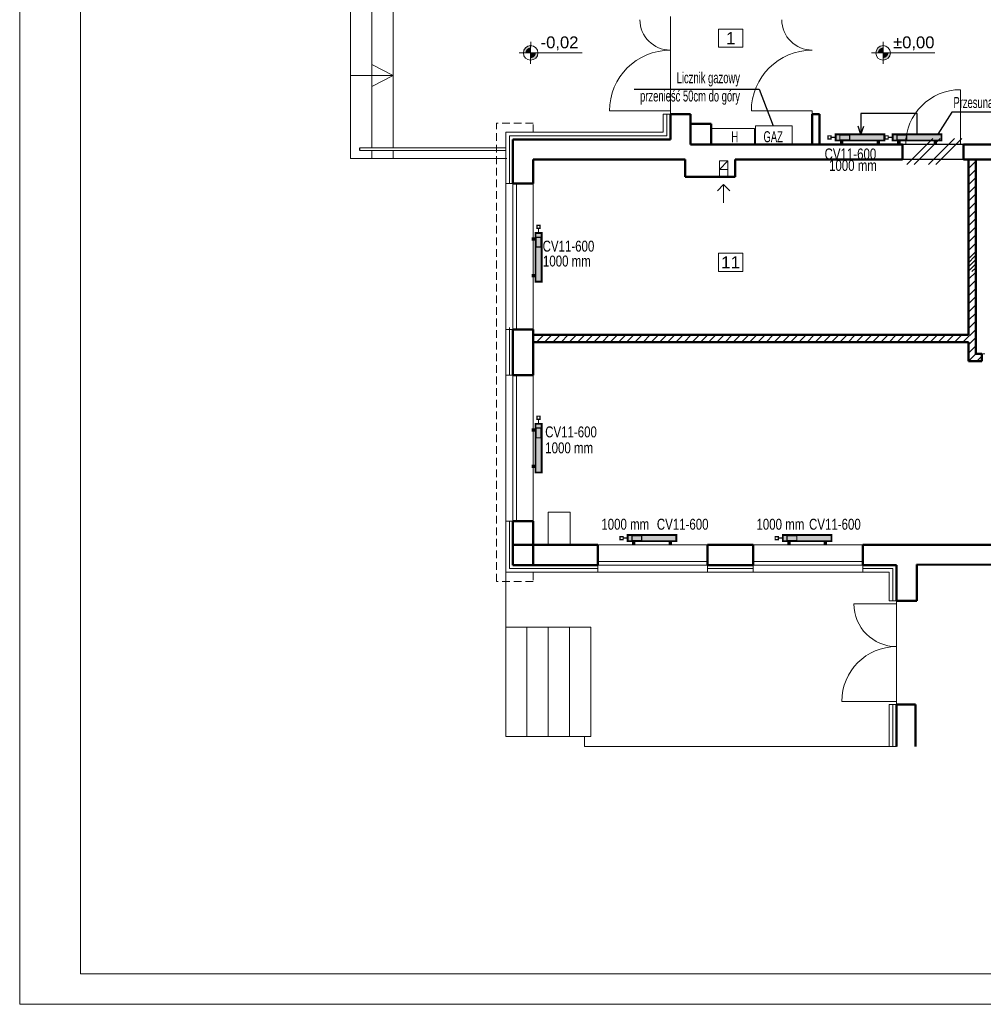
# Model space of a CAD drawing. Header units: millimetres. Extents: x 168402 to 202341, y 205146 to 229271.
# Tile 22 of 56: x 172587 to 174170, y 215054 to 216672. Entities that reach past the tile are written whole.
import ezdxf
from ezdxf.lldxf.tags import DXFTag

# ---------------------------------------------------------------- set-up
doc = ezdxf.new("R2010")
doc.units = ezdxf.units.MM
doc.linetypes.add('DASHED', pattern=[19.05, 12.7, -6.35])
doc.layers.get('0').update_dxf_attribs({"lineweight": 0})
for name, color, linetype, true_color in [('IS_Armatura_podłączeniowa_grz._dolnozas.', 7, 'SOLID', 0x000000), ('IS_Armatura_Therm', 7, 'SOLID', 0x000000), ('IS_Grzejniki_Plan_rzut', 7, 'SOLID', 0x000000)]:
    doc.layers.add(name, color=color, linetype=linetype, true_color=true_color)
doc.layers.add('IS_Text_Odbiornikow_Therm', color=7, linetype='Continuous')
for name, color, linetype, lineweight in [('kreskowanie', 9, 'Continuous', 5), ('linia - gruba - projektowana', 170, 'Continuous', 50), ('linia - rzut - gruba - istn.', 250, 'Continuous', 50), ('linia - ściany do wyburzenia', 9, 'Continuous', 5), ('LINIA CIENKA', 7, 'Continuous', 13), ('LINIA KRESKOWANIE', 9, 'Continuous', 5), ('linie - kreskowanie', 9, 'Continuous', 5), ('OPISY', 251, 'Continuous', 9)]:
    doc.layers.add(name, color=color, linetype=linetype, lineweight=lineweight)
doc.styles.add('simplex', font='arial.ttf')
doc.styles.get("Standard").update_dxf_attribs({"font": 'ARIALN.TTF', "width": 0.75})
doc.linetypes.add('GRADZINOWANIE', pattern='A,0.00254,-2.54,[134,ltypeshp.shx,S=2.54,R=0,X=-2.54,Y=0],-5.08,[134,ltypeshp.shx,S=2.54,R=180,X=2.54,Y=0],-2.54', length=10.16254)
tags = doc.linetypes.add('SOLID', pattern=[10, 10, 0]).pattern_tags.tags
tags[6:7] = [DXFTag(74, 4), DXFTag(75, 0), DXFTag(340, '0'), DXFTag(46, 0.0), DXFTag(50, 0.0), DXFTag(44, 0.0), DXFTag(45, 0.0)]
tags[4:5] = [DXFTag(74, 4), DXFTag(75, 0), DXFTag(340, '0'), DXFTag(46, 0.0), DXFTag(50, 0.0), DXFTag(44, 0.0), DXFTag(45, 0.0)]

# ---------------------------------------------------------------- blocks, each defined once
blk = doc.blocks.new('G$C2A3AD980')
at = {"layer": 'kreskowanie'}
h = blk.add_hatch(dxfattribs=at)
h.set_pattern_fill('ANSI31', color=252, scale=3)
h.set_pattern_definition([(45, (-194528.292, -220675.846), (-6.7351921, 6.7351921), [])])
h.paths.add_polyline_path([(1015, 1108), (1015, 983), (1027, 983), (1027, 1108)])
h.paths.add_polyline_path([(1027, 983), (1015, 983), (1015, 924.2), (1027, 924.2)])
h = blk.add_hatch(dxfattribs=at)
h.set_pattern_fill('ANSI31', color=252, scale=3)
h.set_pattern_definition([(45, (-194521.32, -220675.846), (-6.7351921, 6.7351921), [])])
h.paths.add_polyline_path([(1027, 949.2), (1015, 949.2), (1015, 820), (307, 820), (307, 808.1), (1015, 808), (1015, 777), (1035.5, 777), (1035.5, 789), (1027, 789)])
at = {"layer": 'OPISY'}
h = blk.add_hatch(color=252, dxfattribs=at)
edge = h.paths.add_edge_path()
edge.add_line((296, 1283.5), (296, 1295.4))
edge.add_arc((296, 1283.5), 12, 90, 180.1852)
edge.add_line((284.1, 1283.4), (296, 1283.5))
edge = h.paths.add_edge_path()
edge.add_arc((296, 1283.5), 12, 269.9669, 359.7486)
edge.add_line((308, 1283.4), (296, 1283.5))
edge.add_line((296, 1283.5), (296, 1271.5))
h = blk.add_hatch(color=252, dxfattribs=at)
edge = h.paths.add_edge_path()
edge.add_line((874.9, 1283.5), (874.9, 1295.4))
edge.add_arc((874.9, 1283.5), 12, 90, 180.1852)
edge.add_line((863, 1283.4), (874.9, 1283.5))
edge = h.paths.add_edge_path()
edge.add_arc((874.9, 1283.5), 12, 269.9669, 359.7486)
edge.add_line((886.9, 1283.4), (874.9, 1283.5))
edge.add_line((874.9, 1283.5), (874.9, 1271.5))
h = blk.add_hatch(color=252, dxfattribs=at)
h.paths.add_polyline_path([(296, 1283.5), (296, 1292, 0.414214), (287.5, 1283.5)])
h.paths.add_polyline_path([(296, 1275, 0.414214), (304.6, 1283.5), (296, 1283.5)])
h = blk.add_hatch(color=252, dxfattribs=at)
h.paths.add_polyline_path([(874.9, 1283.5), (874.9, 1292, 0.414214), (866.4, 1283.5)])
h.paths.add_polyline_path([(874.9, 1275, 0.414214), (883.4, 1283.5), (874.9, 1283.5)])
at = {"layer": 'linia - gruba - projektowana', "color": 252}
for p, q in [((525.5, 1141), (525.5, 1183)), ((558.5, 1183), (525.5, 1183)), ((558.5, 1133), (558.5, 1183)), ((758.5, 1133), (758.5, 1183)), ((758.5, 1183), (770.5, 1183)), ((770.5, 1133), (770.5, 1183)), ((592.5, 1167), (558.5, 1167)), ((592.5, 1133), (592.5, 1167)), ((267, 1069), (267, 1141)), ((525.5, 1141), (267, 1141)), ((907, 1133), (558.5, 1133)), ((907, 1133), (907, 1108)), ((1099, 1133), (1007, 1133)), ((1007, 1133), (1007, 1108)), ((300, 1069), (300, 1108)), ((550, 1108), (300, 1108)), ((550, 1108), (550, 1080)), ((907, 1108), (632, 1108)), ((632, 1108), (632, 1080)), ((1099, 1108), (1007, 1108)), ((300, 1069), (267, 1069)), ((632, 1080), (550, 1080)), ((267, 754), (267, 829)), ((300, 829), (267, 829)), ((300, 754), (300, 829)), ((300, 754), (267, 754)), ((267, 442), (267, 514)), ((300, 514), (267, 514)), ((300, 442), (300, 514)), ((406.5, 475), (267, 475)), ((406.5, 442), (406.5, 475)), ((661.5, 475), (586.5, 475)), ((586.5, 442), (586.5, 475)), ((661.5, 442), (661.5, 475)), ((1237, 475), (841.5, 475)), ((841.5, 442), (841.5, 475)), ((406.5, 442), (267, 442)), ((661.5, 442), (586.5, 442)), ((897, 442), (841.5, 442)), ((897, 442), (897, 383)), ((930.2, 442.6), (930.1, 383)), ((1872, 442), (930.2, 442.6)), ((897, 213), (897, 143.6)), ((928.4, 213), (928.4, 143.6))]:
    blk.add_line(p, q, dxfattribs=at)
at = {"layer": 'linia - gruba - projektowana', "color": 252, "lineweight": -3, "ltscale": 1.2}
blk.add_line((15.6, 1123.2), (15.6, 1127.2), dxfattribs=at)
at = {"layer": 'linia - gruba - projektowana', "color": 252, "ltscale": 1.2}
for p, q in [((930.1, 383), (897, 383)), ((928.4, 213), (897, 213))]:
    blk.add_line(p, q, dxfattribs=at)
at = {"layer": 'linia - rzut - gruba - istn.', "color": 252, "ltscale": 1.2}
for p, q in [((1015, 820), (1015, 1108)), ((1027, 789), (1027, 1108)), ((300, 820), (1015, 820)), ((300, 808), (1015, 808)), ((1015, 777), (1015, 808)), ((1037, 777), (1015, 777)), ((1037, 789), (1027, 789)), ((1037, 777), (1037, 789))]:
    blk.add_line(p, q, dxfattribs=at)
at = {"layer": 'linia - ściany do wyburzenia', "color": 252}
for p, q in [((913.8, 1100.1), (956.5, 1142.8)), ((925.9, 1100.1), (968.6, 1142.8)), ((949.7, 1100.1), (992.4, 1142.8)), ((961.7, 1100.1), (1004.5, 1142.8))]:
    blk.add_line(p, q, dxfattribs=at)
at = {"layer": 'LINIA CIENKA', "color": 252}
for p, q in [((0, 1384.7), (0, 1109.7)), ((35, 1364), (35, 1127.2)), ((70, 1364), (70, 1127.2)), ((525.5, 1343), (525.5, 1183)), ((70, 1246.4), (35, 1264.4)), ((0, 1246.4), (70, 1246.4)), ((70, 1246.4), (35, 1228.4)), ((1002, 1133), (1002, 1223)), ((525.5, 1188), (425.5, 1188)), ((513.5, 1153), (513.5, 1183)), ((525.5, 1183), (513.5, 1183)), ((525.5, 1183), (525.5, 1188)), ((758.5, 1188), (658.5, 1188)), ((758.5, 1183), (758.5, 1188)), ((255, 1069), (255, 1153)), ((255, 1153), (513.5, 1153)), ((513.5, 1153), (255, 1153)), ((907, 1133), (912, 1133)), ((907, 1133), (912, 1133)), ((1007, 1133), (1002, 1133)), ((1007, 1133), (1002, 1133)), ((15.6, 1127.2), (255, 1127.2)), ((255, 1123.2), (15.6, 1123.2)), ((35, 1123.2), (35, 1109.7)), ((70, 1123.2), (70, 1109.7)), ((256.9, 1109.7), (0, 1109.7)), ((620, 1106), (606, 1092)), ((606, 1092), (606, 1080)), ((620, 1092), (620, 1080)), ((255, 829), (255, 1069)), ((267, 1069), (255, 1069)), ((267, 829), (267, 1069)), ((273, 829), (273, 1069)), ((300, 829), (300, 1069)), ((603, 1057), (613, 1067)), ((613, 1067), (613, 1037)), ((623, 1057), (613, 1067)), ((255, 754), (255, 829)), ((267, 829), (255, 829)), ((1037, 789), (1042, 789)), ((255, 514), (255, 754)), ((267, 754), (255, 754)), ((267, 514), (267, 754)), ((273, 514), (273, 754)), ((300, 514), (300, 754)), ((325, 475), (325, 529)), ((325, 529), (361, 529)), ((361, 529), (361, 475)), ((255, 430), (255, 514)), ((267, 514), (255, 514)), ((586.5, 475), (406.5, 475)), ((848.2, 475), (661.5, 475)), ((586.5, 448), (406.5, 448)), ((586.5, 442), (406.5, 442)), ((406.5, 442), (406.5, 430)), ((586.5, 442), (586.5, 430)), ((841.5, 448), (661.5, 448)), ((841.5, 442), (661.5, 442)), ((661.5, 442), (661.5, 430)), ((841.5, 442), (841.5, 430)), ((406.5, 430), (255, 430)), ((255, 430), (255, 340)), ((586.5, 430), (406.5, 430)), ((661.5, 430), (586.5, 430)), ((841.5, 430), (661.5, 430)), ((841.5, 430), (885, 430)), ((885, 430), (885, 383)), ((897, 378), (827, 378)), ((897, 383), (885, 383)), ((897, 383), (897, 213)), ((897, 213), (897, 383)), ((897, 378), (897, 383)), ((897, 383), (897, 378)), ((255, 340), (255, 193.6)), ((255, 340), (255, 160)), ((255, 340), (395, 340)), ((290, 340), (290, 160)), ((325, 340), (325, 160)), ((360, 340), (360, 160)), ((395, 340), (395, 160)), ((897, 218), (807, 218)), ((885, 213), (885, 143.6)), ((885, 213), (897, 213)), ((255, 160), (395, 160)), ((384.4, 160), (384.4, 143.6)), ((384.4, 143.6), (897, 143.6))]:
    blk.add_line(p, q, dxfattribs=at)
at = {"layer": 'LINIA CIENKA', "color": 252, "linetype": 'DASHED'}
for p, q in [((240, 415), (240, 1168)), ((300, 1168), (240, 1168)), ((300, 1153), (300, 1168)), ((300, 430), (300, 415)), ((300, 415), (240, 415))]:
    blk.add_line(p, q, dxfattribs=at)
at = {"layer": 'LINIA CIENKA', "color": 252}
blk.add_lwpolyline([(606, 1106), (620, 1106), (620, 1092), (606, 1092)], close=True, dxfattribs=at)
for centre, radius, start, end in [((525.5, 1338), 50, 180, 270), ((758.5, 1338), 50, 180, 270), ((525.5, 1188), 100, 90, 180), ((758.5, 1188), 100, 90, 180), ((1002, 1133), 90, 90, 180), ((897, 378), 70, 180, 270), ((897, 378), 70, 180, 270), ((897, 218), 90, 90, 180), ((897, 218), 90, 90, 180)]:
    blk.add_arc(centre, radius, start, end, dxfattribs=at)
at = {"layer": 'LINIA KRESKOWANIE', "color": 252, "linetype": 'GRADZINOWANIE', "ltscale": 0.6}
for p, q in [((519.5, 1147), (519.5, 1183)), ((261, 1069), (261, 1147)), ((519.5, 1147), (261, 1147)), ((261, 754), (261, 832)), ((261, 436), (261, 514)), ((406.5, 436), (261, 436)), ((661.5, 436), (586.5, 436)), ((891, 436), (841.5, 436)), ((891, 383), (891, 436)), ((891, 143.6), (891, 213))]:
    blk.add_line(p, q, dxfattribs=at)
at = {"layer": 'linie - kreskowanie', "color": 252, "lineweight": -3, "ltscale": 4}
for p, q in [((1007, 1133), (907, 1133)), ((1007, 1108), (907, 1108))]:
    blk.add_line(p, q, dxfattribs=at)
at = {"layer": 'OPISY', "color": 252}
for p, q in [((296, 1283.5), (296.1, 1301.4)), ((296, 1283.4), (296, 1296.2)), ((874.9, 1283.5), (874.9, 1301.4)), ((874.9, 1283.4), (874.9, 1296.2)), ((277, 1283.4), (380.8, 1283.4)), ((296, 1283.5), (296, 1265.4)), ((296, 1283.4), (296, 1270.7)), ((855.9, 1283.4), (959.7, 1283.4)), ((874.9, 1283.5), (874.9, 1265.4)), ((874.9, 1283.4), (874.9, 1270.7))]:
    blk.add_line(p, q, dxfattribs=at)
for points in [[(604.6, 1322.6), (604.6, 1292.6), (644.6, 1292.6), (644.6, 1322.6)], [(604.5, 954.2), (604.5, 924.2), (644.5, 924.2), (644.5, 954.2)]]:
    blk.add_lwpolyline(points, close=True, dxfattribs=at)
for centre in [(296, 1283.5), (874.9, 1283.5)]:
    blk.add_circle(centre, 12, dxfattribs=at)
at = {"layer": 'OPISY', "color": 252, "style": 'simplex'}
for s, insert, char_height, width, attachment_point in [('-0,02', (312.4, 1310.5), 19.5, 125.07, 1), ('1', (624.6, 1307.6), 20, 40, 5), ('%%P0,00', (891.3, 1310.5), 19.5, 125.07, 1), ('11', (624.5, 939.2), 20, 40, 5)]:
    blk.add_mtext(s, dxfattribs=dict(at, insert=insert, char_height=char_height, width=width, attachment_point=attachment_point))

msp = doc.modelspace()

# ---------------------------------------------------------------- block references
at = {"ltscale": 4}
msp.add_blockref('G$C2A3AD980', (173130.7, 215334.2), dxfattribs=at)

# ---------------------------------------------------------------- next in the draw order: hatches: boundary and pattern name
at = {"layer": 'IS_Grzejniki_Plan_rzut'}
for points in [[(173927.6, 216473.8), (174007.6, 216473.8), (174007.6, 216483.8), (173927.6, 216483.8)], [(174021.4, 216473.8), (174101.4, 216473.8), (174101.4, 216483.8), (174021.4, 216483.8)], [(173434.7, 216321.7), (173434.7, 216241.7), (173444.7, 216241.7), (173444.7, 216321.7)], [(173434.7, 216008.2), (173434.7, 215928.2), (173444.7, 215928.2), (173444.7, 216008.2)], [(173586.1, 215815.4), (173666.1, 215815.4), (173666.1, 215825.4), (173586.1, 215825.4)], [(173840.9, 215815.4), (173920.9, 215815.4), (173920.9, 215825.4), (173840.9, 215825.4)]]:
    msp.add_hatch(color=8, dxfattribs=at).paths.add_polyline_path(points)

# ---------------------------------------------------------------- next in the draw order: linework, layer by layer
at = {"color": 0}
for points in [[(172587.5, 218024.4), (176787.5, 218024.4), (176787.5, 215054.4), (172587.5, 215054.4)], [(172687.5, 217974.4), (176737.5, 217974.4), (176737.5, 215104.4), (172687.5, 215104.4)]]:
    msp.add_lwpolyline(points, close=True, dxfattribs=at)
at = {"lineweight": -3, "ltscale": 4}
msp.add_lwpolyline([(173596.9, 216558.2), (173801.9, 216558.2), (173825.2, 216498)], dxfattribs=at)
at = {"color": 1, "lineweight": -3, "ltscale": 4}
for points in [[(174061.4, 216483.8), (174061.4, 216517.9), (173969.1, 216517.9), (173969.1, 216483.8), (173964.4, 216497.5)], [(174323.5, 216520.4), (174118.5, 216520.4), (174095.4, 216484.1)], [(173969.1, 216483.8), (173974.2, 216497.5)]]:
    msp.add_lwpolyline(points, dxfattribs=at)
at = {"color": 1, "ltscale": 4}
msp.add_lwpolyline([(173724.2, 216493.2), (173794.2, 216493.2), (173794.2, 216468.2), (173724.2, 216468.2)], close=True, dxfattribs=at)
at = {"ltscale": 4}
msp.add_lwpolyline([(173796.2, 216498), (173856.2, 216498), (173856.2, 216468), (173796.2, 216468)], close=True, dxfattribs=at)
msp.add_lwpolyline([(173385.7, 215848.2), (173385.7, 215764.2), (173537.2, 215764.2)], dxfattribs=at)
at = {"layer": 'IS_Armatura_podłączeniowa_grz._dolnozas.'}
for points in [[(173934.6, 216474.8, 2, 2, 0), (173950.6, 216474.8, 2, 2, 0), (173950.6, 216482.8, 2, 2, 0), (173934.6, 216482.8, 2, 2, 0), (173934.6, 216474.8, 2, 2, 0)], [(173435.7, 216314.7, 2, 2, 0), (173435.7, 216298.7, 2, 2, 0), (173443.7, 216298.7, 2, 2, 0), (173443.7, 216314.7, 2, 2, 0), (173435.7, 216314.7, 2, 2, 0)], [(173435.7, 216001.2, 2, 2, 0), (173435.7, 215985.2, 2, 2, 0), (173443.7, 215985.2, 2, 2, 0), (173443.7, 216001.2, 2, 2, 0), (173435.7, 216001.2, 2, 2, 0)], [(173593.1, 215816.4, 2, 2, 0), (173609.1, 215816.4, 2, 2, 0), (173609.1, 215824.4, 2, 2, 0), (173593.1, 215824.4, 2, 2, 0), (173593.1, 215816.4, 2, 2, 0)], [(173847.9, 215816.4, 2, 2, 0), (173863.9, 215816.4, 2, 2, 0), (173863.9, 215824.4, 2, 2, 0), (173847.9, 215824.4, 2, 2, 0), (173847.9, 215816.4, 2, 2, 0)]]:
    msp.add_lwpolyline(points, format="xyseb", dxfattribs=at)
at = {"layer": 'IS_Armatura_podłączeniowa_grz._dolnozas.', "color": 8}
msp.add_lwpolyline([(174028.4, 216474.8, 2, 2, 0), (174044.4, 216474.8, 2, 2, 0), (174044.4, 216482.8, 2, 2, 0), (174028.4, 216482.8, 2, 2, 0), (174028.4, 216474.8, 2, 2, 0)], format="xyseb", dxfattribs=at)
at = {"layer": 'IS_Armatura_Therm'}
for points in [[(173920.1, 216481.3, 2, 2, 0), (173915.1, 216481.3, 2, 2, 0), (173915.1, 216476.3, 2, 2, 0), (173920.1, 216476.3, 2, 2, 0), (173920.1, 216481.3, 2, 2, 0)], [(173927.6, 216478.8, 2, 2, 0), (173920.1, 216478.8, 2, 2, 0)], [(173442.2, 216329.2, 2, 2, 0), (173442.2, 216334.2, 2, 2, 0), (173437.2, 216334.2, 2, 2, 0), (173437.2, 216329.2, 2, 2, 0), (173442.2, 216329.2, 2, 2, 0)], [(173439.7, 216321.7, 2, 2, 0), (173439.7, 216329.2, 2, 2, 0)], [(173442.2, 216015.7, 2, 2, 0), (173442.2, 216020.7, 2, 2, 0), (173437.2, 216020.7, 2, 2, 0), (173437.2, 216015.7, 2, 2, 0), (173442.2, 216015.7, 2, 2, 0)], [(173439.7, 216008.2, 2, 2, 0), (173439.7, 216015.7, 2, 2, 0)], [(173578.6, 215822.9, 2, 2, 0), (173573.6, 215822.9, 2, 2, 0), (173573.6, 215817.9, 2, 2, 0), (173578.6, 215817.9, 2, 2, 0), (173578.6, 215822.9, 2, 2, 0)], [(173586.1, 215820.4, 2, 2, 0), (173578.6, 215820.4, 2, 2, 0)], [(173833.4, 215822.9, 2, 2, 0), (173828.4, 215822.9, 2, 2, 0), (173828.4, 215817.9, 2, 2, 0), (173833.4, 215817.9, 2, 2, 0), (173833.4, 215822.9, 2, 2, 0)], [(173840.9, 215820.4, 2, 2, 0), (173833.4, 215820.4, 2, 2, 0)]]:
    msp.add_lwpolyline(points, format="xyseb", dxfattribs=at)
at = {"layer": 'IS_Armatura_Therm', "color": 8}
for points in [[(174013.9, 216481.3, 2, 2, 0), (174008.9, 216481.3, 2, 2, 0), (174008.9, 216476.3, 2, 2, 0), (174013.9, 216476.3, 2, 2, 0), (174013.9, 216481.3, 2, 2, 0)], [(174021.4, 216478.8, 2, 2, 0), (174013.9, 216478.8, 2, 2, 0)]]:
    msp.add_lwpolyline(points, format="xyseb", dxfattribs=at)
at = {"layer": 'IS_Grzejniki_Plan_rzut'}
for points in [[(173927.6, 216473.8, 3, 3, 0), (174007.6, 216473.8, 3, 3, 0), (174007.6, 216483.8, 3, 3, 0), (173927.6, 216483.8, 3, 3, 0), (173927.6, 216473.8, 3, 3, 0)], [(173936.3, 216473.8, 3, 3, 0), (173936.3, 216468.8, 3, 3, 0), (173938.8, 216468.8, 3, 3, 0), (173938.8, 216473.8, 3, 3, 0)], [(173998.8, 216473.8, 3, 3, 0), (173998.8, 216468.8, 3, 3, 0), (173996.3, 216468.8, 3, 3, 0), (173996.3, 216473.8, 3, 3, 0)], [(173434.7, 216312.9, 3, 3, 0), (173429.7, 216312.9, 3, 3, 0), (173429.7, 216310.4, 3, 3, 0), (173434.7, 216310.4, 3, 3, 0)], [(173434.7, 216321.7, 3, 3, 0), (173434.7, 216241.7, 3, 3, 0), (173444.7, 216241.7, 3, 3, 0), (173444.7, 216321.7, 3, 3, 0), (173434.7, 216321.7, 3, 3, 0)], [(173434.7, 216250.4, 3, 3, 0), (173429.7, 216250.4, 3, 3, 0), (173429.7, 216252.9, 3, 3, 0), (173434.7, 216252.9, 3, 3, 0)], [(173434.7, 216008.2, 3, 3, 0), (173434.7, 215928.2, 3, 3, 0), (173444.7, 215928.2, 3, 3, 0), (173444.7, 216008.2, 3, 3, 0), (173434.7, 216008.2, 3, 3, 0)], [(173434.7, 215999.4, 3, 3, 0), (173429.7, 215999.4, 3, 3, 0), (173429.7, 215996.9, 3, 3, 0), (173434.7, 215996.9, 3, 3, 0)], [(173434.7, 215936.9, 3, 3, 0), (173429.7, 215936.9, 3, 3, 0), (173429.7, 215939.4, 3, 3, 0), (173434.7, 215939.4, 3, 3, 0)], [(173586.1, 215815.4, 3, 3, 0), (173666.1, 215815.4, 3, 3, 0), (173666.1, 215825.4, 3, 3, 0), (173586.1, 215825.4, 3, 3, 0), (173586.1, 215815.4, 3, 3, 0)], [(173840.9, 215815.4, 3, 3, 0), (173920.9, 215815.4, 3, 3, 0), (173920.9, 215825.4, 3, 3, 0), (173840.9, 215825.4, 3, 3, 0), (173840.9, 215815.4, 3, 3, 0)], [(173594.9, 215815.4, 3, 3, 0), (173594.9, 215810.4, 3, 3, 0), (173597.4, 215810.4, 3, 3, 0), (173597.4, 215815.4, 3, 3, 0)], [(173657.4, 215815.4, 3, 3, 0), (173657.4, 215810.4, 3, 3, 0), (173654.9, 215810.4, 3, 3, 0), (173654.9, 215815.4, 3, 3, 0)], [(173849.7, 215815.4, 3, 3, 0), (173849.7, 215810.4, 3, 3, 0), (173852.2, 215810.4, 3, 3, 0), (173852.2, 215815.4, 3, 3, 0)], [(173912.2, 215815.4, 3, 3, 0), (173912.2, 215810.4, 3, 3, 0), (173909.7, 215810.4, 3, 3, 0), (173909.7, 215815.4, 3, 3, 0)]]:
    msp.add_lwpolyline(points, format="xyseb", dxfattribs=at)
at = {"layer": 'IS_Grzejniki_Plan_rzut', "color": 8}
for points in [[(174021.4, 216473.8, 3, 3, 0), (174101.4, 216473.8, 3, 3, 0), (174101.4, 216483.8, 3, 3, 0), (174021.4, 216483.8, 3, 3, 0), (174021.4, 216473.8, 3, 3, 0)], [(174030.2, 216473.8, 3, 3, 0), (174030.2, 216468.8, 3, 3, 0), (174032.7, 216468.8, 3, 3, 0), (174032.7, 216473.8, 3, 3, 0)], [(174092.7, 216473.8, 3, 3, 0), (174092.7, 216468.8, 3, 3, 0), (174090.2, 216468.8, 3, 3, 0), (174090.2, 216473.8, 3, 3, 0)]]:
    msp.add_lwpolyline(points, format="xyseb", dxfattribs=at)

# ---------------------------------------------------------------- next in the draw order: texts
at = {"lineweight": -3, "ltscale": 4, "insert": (173590.9, 216585.8), "char_height": 18, "width": 179.668, "attachment_point": 1}
msp.add_mtext('\\pxqr;Licznik gazowy\\Pprzenieść 50cm do góry', dxfattribs=at)
at = {"color": 1, "lineweight": -3, "ltscale": 4, "insert": (174121.1, 216545.1), "char_height": 18, "width": 179.668, "attachment_point": 1}
msp.add_mtext('Przesunąć grzejnik', dxfattribs=at)
at = {"color": 1, "ltscale": 4, "insert": (173756.4, 216488.9), "char_height": 18, "width": 47.958, "attachment_point": 1}
msp.add_mtext('H', dxfattribs=at)
at = {"ltscale": 4, "insert": (173809.2, 216488.9), "char_height": 18, "width": 47.958, "attachment_point": 1}
msp.add_mtext('{\\C2;GAZ}', dxfattribs=at)
at = {"layer": 'IS_Text_Odbiornikow_Therm', "color": 18, "linetype": 'SOLID', "true_color": 0x000000, "char_height": 18, "attachment_point": 3}
for s, insert in [('\\fArial|b0|i0;CV11-600', (173994.4, 216460.6)), ('{\\fArial|b0|i0|c0|p0;1000 mm}', (173995.4, 216441.7)), ('\\fArial|b0|i0;CV11-600', (173531.3, 216309.1)), ('{\\fArial|b0|i0|c0|p0;1000 mm}', (173525.5, 216284.6)), ('\\fArial|b0|i0;CV11-600', (173535.5, 216003.9)), ('{\\fArial|b0|i0|c0|p0;1000 mm}', (173529.3, 215977.7)), ('{\\fArial|b0|i0|c0|p0;1000 mm}', (173621.4, 215852.2)), ('\\fArial|b0|i0;CV11-600', (173718.9, 215852.2)), ('{\\fArial|b0|i0|c0|p0;1000 mm}', (173876.2, 215852.2)), ('\\fArial|b0|i0;CV11-600', (173968.9, 215852.2))]:
    msp.add_mtext(s, dxfattribs=dict(at, insert=insert))

doc.saveas('drawing.dxf')
